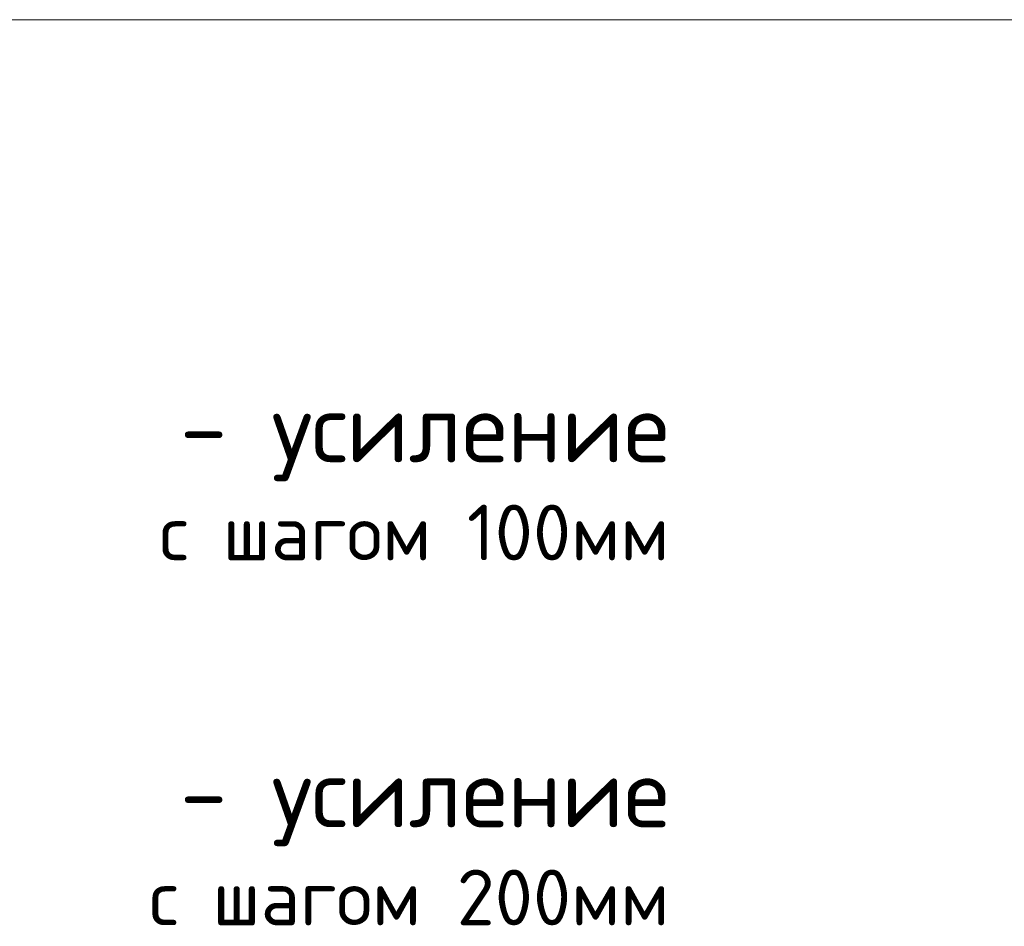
# Model space of a CAD drawing. Header units: metres. Extents: x -38 to 97, y -15 to 21.
# Tile 239 of 256: x 77.137 to 77.667, y 7.984 to 8.472. Entities that reach past the tile are written whole.
import ezdxf

# ---------------------------------------------------------------- set-up
doc = ezdxf.new("R2010")
doc.units = ezdxf.units.M
doc.layers.add('XR$6$Текст_ примечание', color=7, linetype='Continuous', lineweight=13)

msp = doc.modelspace()

# ---------------------------------------------------------------- linework, layer by layer
at = {"layer": 'XR$6$Текст_ примечание', "color": 7, "linetype": 'Continuous', "lineweight": 13, "transparency": 33554687}
msp.add_line((86.41979, 8.47171), (67.91979, 8.47171), dxfattribs=at)

# ---------------------------------------------------------------- texts
at = {"color": 7, "linetype": 'Continuous', "lineweight": 13, "transparency": 33554687, "char_height": 0.0375, "attachment_point": 3, "line_spacing_factor": 0.963855}
for s, insert, width in [('\\A1;{\\fISOCPEUR|i0|b0;\\H0.037500;\\W1.000000;\\C7;- усиление}\\P{\\fISOCPEUR|i0|b0;\\H0.030000;\\W1.000000;\\C7;с шагом 100мм}\\P', (77.48651, 8.27088), 0.3287813), ('\\A1;{\\fISOCPEUR|i0|b0;\\H0.037500;\\W1.000000;\\C7;- усиление}\\P{\\fISOCPEUR|i0|b0;\\H0.030000;\\W1.000000;\\C7;с шагом 100мм}\\P', (77.48651, 8.27088), 0.3287813), ('\\A1;{\\fISOCPEUR|i0|b0;\\H0.037500;\\W1.000000;\\C7;- усиление}\\P{\\fISOCPEUR|i0|b0;\\H0.030000;\\W1.000000;\\C7;с шагом 100мм}\\P', (77.48651, 8.27088), 0.3287813), ('\\A1;{\\fISOCPEUR|i0|b0;\\H0.037500;\\W1.000000;\\C7;- усиление}\\P{\\fISOCPEUR|i0|b0;\\H0.030000;\\W1.000000;\\C7;с шагом 200мм}\\P', (77.48651, 8.07438), 0.3550313), ('\\A1;{\\fISOCPEUR|i0|b0;\\H0.037500;\\W1.000000;\\C7;- усиление}\\P{\\fISOCPEUR|i0|b0;\\H0.030000;\\W1.000000;\\C7;с шагом 200мм}\\P', (77.48651, 8.07438), 0.3550313), ('\\A1;{\\fISOCPEUR|i0|b0;\\H0.037500;\\W1.000000;\\C7;- усиление}\\P{\\fISOCPEUR|i0|b0;\\H0.030000;\\W1.000000;\\C7;с шагом 200мм}\\P', (77.48651, 8.07438), 0.3550313)]:
    msp.add_mtext(s, dxfattribs=dict(at, insert=insert, width=width))

doc.saveas('drawing.dxf')
